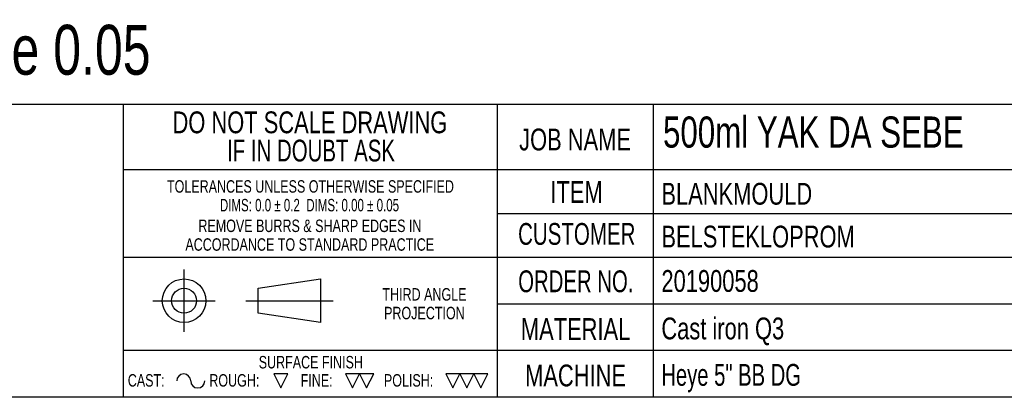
# Model space of a CAD drawing. Header units: millimetres. Extents: x 8 to 834, y 8 to 586.
# Tile 12 of 20: x 502 to 660, y 8 to 69. Entities that reach past the tile are written whole.
import ezdxf

# ---------------------------------------------------------------- set-up
doc = ezdxf.new("R2010")
doc.units = ezdxf.units.MM
doc.layers.add('OUTLINE', color=7, linetype='Continuous', lineweight=25)
doc.layers.add('TEXT', color=2, linetype='Continuous')
doc.styles.add('SLDTEXTSTYLE0', font='TXT', dxfattribs={"width": 0.75})
doc.styles.add('SLDTEXTSTYLE2', font='TXT', dxfattribs={"width": 0.692308})
doc.styles.add('SLDTEXTSTYLE3', font='TXT', dxfattribs={"width": 0.702531})
doc.styles.add('SLDTEXTSTYLE4', font='TXT', dxfattribs={"width": 0.696874})
doc.styles.add('SLDTEXTSTYLE6', font='TXT', dxfattribs={"width": 0.7})
doc.styles.add('SLDTEXTSTYLE7', font='TXT', dxfattribs={"width": 0.691176})

# ---------------------------------------------------------------- blocks, each defined once
blk = doc.blocks.new('SW_NOTE_0')
at = {"layer": 'TEXT', "color": 0, "char_height": 3.5, "attachment_point": 2}
for s, insert, style in [('DO NOT SCALE DRAWING', (28.71, 4.5), 'SLDTEXTSTYLE0'), ('IF IN DOUBT ASK', (28.89, -0.03), 'SLDTEXTSTYLE6')]:
    blk.add_mtext(s, dxfattribs=dict(at, insert=insert, style=style))
blk = doc.blocks.new('SW_NOTE_0_1')
at = {"layer": 'TEXT', "color": 0, "char_height": 2, "attachment_point": 2}
for s, insert, style in [('TOLERANCES UNLESS OTHERWISE SPECIFIED', (27.09, 2.57), 'SLDTEXTSTYLE0'), ('DIMS: 0.0 ± 0.2  DIMS: 0.00 ± 0.05', (26.93, -0.43), 'SLDTEXTSTYLE7')]:
    blk.add_mtext(s, dxfattribs=dict(at, insert=insert, style=style))
blk = doc.blocks.new('SW_NOTE_0_2')
at = {"layer": 'TEXT', "color": 0, "char_height": 2, "attachment_point": 2, "style": 'SLDTEXTSTYLE0'}
for s, insert in [('REMOVE BURRS & SHARP EDGES IN', (21.78, 2.57)), ('ACCORDANCE TO STANDARD PRACTICE', (21.75, -0.43))]:
    blk.add_mtext(s, dxfattribs=dict(at, insert=insert))
blk = doc.blocks.new('SW_NOTE_0_3')
at = {"layer": 'TEXT', "color": 0, "char_height": 2, "attachment_point": 2, "style": 'SLDTEXTSTYLE0'}
for s, insert in [('THIRD ANGLE', (8.34, 2.57)), ('PROJECTION', (8.33, -0.43))]:
    blk.add_mtext(s, dxfattribs=dict(at, insert=insert))
blk = doc.blocks.new('SW_NOTE_0_4')
at = {"layer": 'TEXT', "color": 0, "char_height": 3.5, "attachment_point": 1, "style": 'SLDTEXTSTYLE0'}
for s, insert in [('BIEBOUW BVBA', (0, 4.5)), ('INDUSTRIESTRAAT 17', (0, -0.03)), ('B-8755 Ruiselede', (0, -4.55)), ('Tel.:+32(0)51 686714', (0, -13.61)), ('Fax.:+32(0)51 689182', (0, -18.13)), ('Email: info@biebouw.com', (0, -22.66))]:
    blk.add_mtext(s, dxfattribs=dict(at, insert=insert))

msp = doc.modelspace()

# ---------------------------------------------------------------- linework, layer by layer
at = {"layer": 'OUTLINE'}
for p, q in [((832, 55), (429, 55)), ((519, 55), (519, 8)), ((579, 55), (579, 8)), ((604, 55), (604, 8)), ((579, 44.5), (519, 44.5)), ((732, 44.5), (579, 44.5)), ((579, 37.5), (732, 37.5)), ((519, 30.5), (832, 30.5)), ((528.77569, 18.5), (528.77569, 28.5)), ((540.67455, 25.5), (550.67455, 27)), ((550.67455, 27), (550.67455, 20)), ((540.67455, 21.5), (540.67455, 25.5)), ((523.77569, 23.5), (533.77569, 23.5)), ((538.67455, 23.5), (552.67455, 23.5)), ((579, 23), (732, 23)), ((550.67455, 20), (540.67455, 21.5)), ((732, 15.5), (519, 15.5)), ((545.41865, 11.75), (543.16865, 11.75)), ((543.16865, 11.75), (544.29365, 9.5)), ((544.29365, 9.5), (545.41865, 11.75)), ((556.93161, 11.75), (554.68161, 11.75)), ((554.68161, 11.75), (555.80661, 9.5)), ((555.80661, 9.5), (556.93161, 11.75)), ((559.18161, 11.75), (556.93161, 11.75)), ((556.93161, 11.75), (558.05661, 9.5)), ((558.05661, 9.5), (559.18161, 11.75)), ((573, 11.75), (570.75, 11.75)), ((570.75, 11.75), (571.875, 9.5)), ((571.875, 9.5), (573, 11.75)), ((575.25, 11.75), (573, 11.75)), ((573, 11.75), (574.125, 9.5)), ((574.125, 9.5), (575.25, 11.75)), ((577.5, 11.75), (575.25, 11.75)), ((575.25, 11.75), (576.375, 9.5)), ((576.375, 9.5), (577.5, 11.75)), ((832, 8), (8, 8))]:
    msp.add_line(p, q, dxfattribs=at)
for radius in [3.5, 2]:
    msp.add_circle((528.77569, 23.5), radius, dxfattribs=at)
for centre, start, end in [((528.70836, 10.625), 0, 180), ((530.95836, 10.625), 180, 0)]:
    msp.add_arc(centre, 1.125, start, end, dxfattribs=at)

# ---------------------------------------------------------------- block references
at = {"layer": 'TEXT'}
for name, p in [('SW_NOTE_0', (520.24686, 49.38226)), ('SW_NOTE_0_4', (458.31161, 44.05647)), ('SW_NOTE_0_1', (521.95589, 40.27512)), ('SW_NOTE_0_2', (527.1795, 33.95369)), ('SW_NOTE_0_3', (558.98886, 22.95369))]:
    msp.add_blockref(name, p, dxfattribs=at)

# ---------------------------------------------------------------- texts
for s, insert, char_height, attachment_point, style in [('Half & half tolerance 0.05', (433.30389, 67.77849), 8, 1, 'SLDTEXTSTYLE0'), ('500ml YAK DA SEBE', (605.59608, 53.07133), 5, 1, 'SLDTEXTSTYLE0'), ('JOB NAME', (591.48697, 51.1278), 3.5, 2, 'SLDTEXTSTYLE0'), ('ITEM', (591.71908, 42.70142), 3.5, 2, 'SLDTEXTSTYLE0'), ('BLANKMOULD', (605.33565, 42.42156), 3.5, 1, 'SLDTEXTSTYLE0'), ('CUSTOMER', (591.75551, 35.97385), 3.5, 2, 'SLDTEXTSTYLE3'), ('BELSTEKLOPROM', (605.33565, 35.54554), 3.5, 1, 'SLDTEXTSTYLE0'), ('ORDER NO.', (591.60764, 28.37055), 3.5, 2, 'SLDTEXTSTYLE4'), ('20190058', (605.33565, 28.42402), 3.5, 1, 'SLDTEXTSTYLE0'), ('MATERIAL', (591.57082, 20.7035), 3.5, 2, 'SLDTEXTSTYLE0'), ('Cast iron Q3', (605.32857, 20.80281), 3.5, 1, 'SLDTEXTSTYLE0'), ('SURFACE FINISH', (549.10103, 14.63617), 2, 2, 'SLDTEXTSTYLE0'), ('MACHINE', (591.56839, 13.25379), 3.5, 2, 'SLDTEXTSTYLE0'), ('Heye 5" BB DG', (605.32857, 13.35309), 3.5, 1, 'SLDTEXTSTYLE2'), ('CAST:', (519.74145, 11.71938), 2, 1, 'SLDTEXTSTYLE0'), ('ROUGH:', (532.81775, 11.71938), 2, 1, 'SLDTEXTSTYLE0'), ('FINE:', (547.4722, 11.71938), 2, 1, 'SLDTEXTSTYLE0'), ('POLISH:', (560.82446, 11.71938), 2, 1, 'SLDTEXTSTYLE0')]:
    msp.add_mtext(s, dxfattribs=dict(at, insert=insert, char_height=char_height, attachment_point=attachment_point, style=style))

doc.saveas('drawing.dxf')
